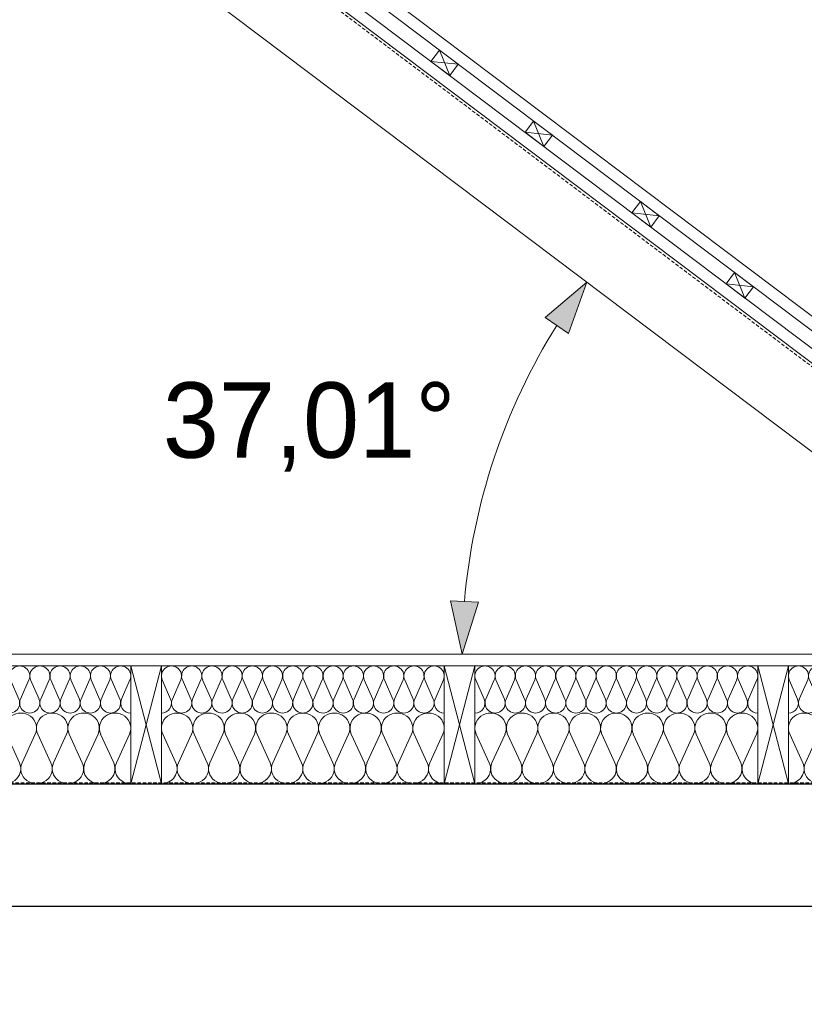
# Model space of a CAD drawing. Extents: x -613240 to -325500, y -25863 to 152403.
# Tile 106 of 254: x -382763 to -381098, y -3738 to -1649. Entities that reach past the tile are written whole.
import ezdxf

# ---------------------------------------------------------------- set-up
doc = ezdxf.new("R2010")
doc.units = 0
doc.header["$MEASUREMENT"] = 0
doc.linetypes.add('HIDDEN', pattern=[11.25, 7.5, -3.75])
for name, color, linetype, lineweight in [('0_Nr_Pióra__21', 7, 'Continuous', 9), ('0_Nr_Pióra__5', 7, 'Continuous', 13), ('ARCH dach_Nr_Pióra__5', 7, 'Continuous', 13), ('Arch dachowki_Nr_Pióra__21', 7, 'Continuous', 9), ('Arch dachy_Nr_Pióra__5', 7, 'Continuous', 13), ('Arch konstrukcja dachu_Nr_Pióra__21_Nr_Pióra__21', 7, 'Continuous', 9), ('Arch stropy_Nr_Pióra__21', 7, 'Continuous', 9), ('Arch stropy_Nr_Pióra__41', 7, 'Continuous', 15), ('INWENT.ŚCIANY_Nr_Pióra__1', 7, 'Continuous', 25)]:
    doc.layers.add(name, color=color, linetype=linetype, lineweight=lineweight)
doc.layers.add('Arch ocieplenie', color=7, linetype='Continuous')
doc.layers.add('Arch ocieplenie_Nr_Pióra__4', color=7, linetype='Continuous', lineweight=13, true_color=0x029e21)
doc.styles.add('GENERATED_STYLE_1', font='txt')
doc.dimstyles.new('GENERATED_STYLE__6', dxfattribs={"dimtxt": 160.000002, "dimasz": 110.144928, "dimexe": 0.18, "dimexo": 40, "dimgap": 0.09, "dimtad": 1, "dimtih": 1, "dimtoh": 1, "dimdec": 0, "dimzin": 0, "dimdsep": 46, "dimtxsty": 'GENERATED_STYLE_1', "dimblk": 'ARROWHEAD_5', "dimblk1": 'ARROWHEAD_5', "dimblk2": 'ARROWHEAD_5', "dimcen": 0.09, "dimclrd": 7, "dimclre": 7, "dimclrt": 7, "dimazin": 0, "dimtfac": 1, "dimtdec": 4, "dimtmove": 0, "dimatfit": 3, "dimfxl": 0, "dimtolj": 1, "dimtzin": 0, "dimarcsym": 0})

# ---------------------------------------------------------------- blocks, each defined once
blk = doc.blocks.new('Izolacja cieplna 14_97', base_point=(-383127.2, -3269.6))
at = {"layer": 'Arch ocieplenie_Nr_Pióra__4', "linetype": 'Continuous'}
for p, q in [((-383124.4, -3164.3), (-383096.7, -3224.9)), ((-383091.1, -3224.9), (-383063.3, -3164.3)), ((-383057.7, -3164.3), (-383030, -3224.9)), ((-383024.4, -3224.9), (-382996.7, -3164.3)), ((-382991.1, -3164.3), (-382963.3, -3224.9)), ((-382957.7, -3224.9), (-382930, -3164.3)), ((-382924.4, -3164.3), (-382896.7, -3224.9)), ((-382891.1, -3224.9), (-382863.3, -3164.3)), ((-382857.7, -3164.3), (-382830, -3224.9)), ((-382824.4, -3224.9), (-382796.7, -3164.3)), ((-382791.1, -3164.3), (-382763.3, -3224.9)), ((-382757.7, -3224.9), (-382730, -3164.3)), ((-382724.4, -3164.3), (-382696.7, -3224.9)), ((-382691.1, -3224.9), (-382663.3, -3164.3)), ((-382657.7, -3164.3), (-382630, -3224.9)), ((-382624.4, -3224.9), (-382596.7, -3164.3)), ((-382591.1, -3164.3), (-382563.3, -3224.9)), ((-382557.7, -3224.9), (-382530, -3164.3))]:
    blk.add_line(p, q, dxfattribs=at)
for centre, start_param, end_param in [((-383093.9, -3151.5), 5.870392, 9.837571), ((-383027.2, -3151.5), 5.870392, 9.837571), ((-382960.5, -3151.5), 5.870392, 9.837571), ((-382893.9, -3151.5), 5.870392, 9.837571), ((-382827.2, -3151.5), 5.870392, 9.837571), ((-382760.5, -3151.5), 5.870392, 9.837571), ((-382693.9, -3151.5), 5.870392, 9.837571), ((-382627.2, -3151.5), 5.870392, 9.837571), ((-382560.5, -3151.5), 5.870392, 9.837571), ((-383127.2, -3237.7), 4.712389, 6.695979), ((-383060.5, -3237.7), 2.7288, 6.695979), ((-382993.9, -3237.7), 2.7288, 6.695979), ((-382927.2, -3237.7), 2.7288, 6.695979), ((-382860.5, -3237.7), 2.7288, 6.695979), ((-382793.9, -3237.7), 2.7288, 6.695979), ((-382727.2, -3237.7), 2.7288, 6.695979), ((-382660.5, -3237.7), 2.7288, 6.695979), ((-382593.9, -3237.7), 2.7288, 6.695979), ((-382527.2, -3237.7), 2.7288, 4.712389)]:
    blk.add_ellipse(centre, major_axis=(33.3, 0), ratio=0.957051, start_param=start_param, end_param=end_param, dxfattribs=at)
blk = doc.blocks.new('Izolacja cieplna 14_98', base_point=(-383127.2, -3119.6))
at = {"layer": 'Arch ocieplenie_Nr_Pióra__4', "linetype": 'Continuous'}
for p, q in [((-383125.4, -3049.4), (-383107.6, -3089.8)), ((-383104, -3089.8), (-383086.1, -3049.4)), ((-383082.5, -3049.4), (-383064.7, -3089.8)), ((-383061.1, -3089.8), (-383043.3, -3049.4)), ((-383039.7, -3049.4), (-383021.8, -3089.8)), ((-383018.2, -3089.8), (-383000.4, -3049.4)), ((-382996.8, -3049.4), (-382979, -3089.8)), ((-382975.4, -3089.8), (-382957.6, -3049.4)), ((-382954, -3049.4), (-382936.1, -3089.8)), ((-382932.5, -3089.8), (-382914.7, -3049.4)), ((-382911.1, -3049.4), (-382893.3, -3089.8)), ((-382889.7, -3089.8), (-382871.8, -3049.4)), ((-382868.2, -3049.4), (-382850.4, -3089.8)), ((-382846.8, -3089.8), (-382829, -3049.4)), ((-382825.4, -3049.4), (-382807.6, -3089.8)), ((-382804, -3089.8), (-382786.1, -3049.4)), ((-382782.5, -3049.4), (-382764.7, -3089.8)), ((-382761.1, -3089.8), (-382743.3, -3049.4)), ((-382739.7, -3049.4), (-382721.8, -3089.8)), ((-382718.2, -3089.8), (-382700.4, -3049.4)), ((-382696.8, -3049.4), (-382679, -3089.8)), ((-382675.4, -3089.8), (-382657.6, -3049.4)), ((-382654, -3049.4), (-382636.1, -3089.8)), ((-382632.5, -3089.8), (-382614.7, -3049.4)), ((-382611.1, -3049.4), (-382593.3, -3089.8)), ((-382589.7, -3089.8), (-382571.8, -3049.4)), ((-382568.2, -3049.4), (-382550.4, -3089.8)), ((-382546.8, -3089.8), (-382529, -3049.4))]:
    blk.add_line(p, q, dxfattribs=at)
for centre, start_param, end_param in [((-383105.8, -3040.9), 5.870392, 9.837571), ((-383062.9, -3040.9), 5.870392, 9.837571), ((-383020, -3040.9), 5.870392, 9.837571), ((-382977.2, -3040.9), 5.870392, 9.837571), ((-382934.3, -3040.9), 5.870392, 9.837571), ((-382891.5, -3040.9), 5.870392, 9.837571), ((-382848.6, -3040.9), 5.870392, 9.837571), ((-382805.8, -3040.9), 5.870392, 9.837571), ((-382762.9, -3040.9), 5.870392, 9.837571), ((-382720, -3040.9), 5.870392, 9.837571), ((-382677.2, -3040.9), 5.870392, 9.837571), ((-382634.3, -3040.9), 5.870392, 9.837571), ((-382591.5, -3040.9), 5.870392, 9.837571), ((-382548.6, -3040.9), 5.870392, 9.837571), ((-383127.2, -3098.3), 4.712389, 6.695979), ((-383084.3, -3098.3), 2.7288, 6.695979), ((-383041.5, -3098.3), 2.7288, 6.695979), ((-382998.6, -3098.3), 2.7288, 6.695979), ((-382955.8, -3098.3), 2.7288, 6.695979), ((-382912.9, -3098.3), 2.7288, 6.695979), ((-382870.1, -3098.3), 2.7288, 6.695979), ((-382827.2, -3098.3), 2.7288, 6.695979), ((-382784.3, -3098.3), 2.7288, 6.695979), ((-382741.5, -3098.3), 2.7288, 6.695979), ((-382698.6, -3098.3), 2.7288, 6.695979), ((-382655.8, -3098.3), 2.7288, 6.695979), ((-382612.9, -3098.3), 2.7288, 6.695979), ((-382570.1, -3098.3), 2.7288, 6.695979), ((-382527.2, -3098.3), 2.7288, 4.712389)]:
    blk.add_ellipse(centre, major_axis=(21.4, 0), ratio=0.99253, start_param=start_param, end_param=end_param, dxfattribs=at)
blk = doc.blocks.new('Izolacja cieplna 14_99', base_point=(-382462.2, -3269.6))
at = {"layer": 'Arch ocieplenie_Nr_Pióra__4', "linetype": 'Continuous'}
for p, q in [((-382459.4, -3164.3), (-382431.7, -3224.9)), ((-382426.1, -3224.9), (-382398.3, -3164.3)), ((-382392.7, -3164.3), (-382365, -3224.9)), ((-382359.4, -3224.9), (-382331.7, -3164.3)), ((-382326.1, -3164.3), (-382298.3, -3224.9)), ((-382292.7, -3224.9), (-382265, -3164.3)), ((-382259.4, -3164.3), (-382231.7, -3224.9)), ((-382226.1, -3224.9), (-382198.3, -3164.3)), ((-382192.7, -3164.3), (-382165, -3224.9)), ((-382159.4, -3224.9), (-382131.7, -3164.3)), ((-382126.1, -3164.3), (-382098.3, -3224.9)), ((-382092.7, -3224.9), (-382065, -3164.3)), ((-382059.4, -3164.3), (-382031.7, -3224.9)), ((-382026.1, -3224.9), (-381998.3, -3164.3)), ((-381992.7, -3164.3), (-381965, -3224.9)), ((-381959.4, -3224.9), (-381931.7, -3164.3)), ((-381926.1, -3164.3), (-381898.3, -3224.9)), ((-381892.7, -3224.9), (-381865, -3164.3))]:
    blk.add_line(p, q, dxfattribs=at)
for centre, start_param, end_param in [((-382428.9, -3151.5), 5.870392, 9.837571), ((-382362.2, -3151.5), 5.870392, 9.837571), ((-382295.5, -3151.5), 5.870392, 9.837571), ((-382228.9, -3151.5), 5.870392, 9.837571), ((-382162.2, -3151.5), 5.870392, 9.837571), ((-382095.5, -3151.5), 5.870392, 9.837571), ((-382028.9, -3151.5), 5.870392, 9.837571), ((-381962.2, -3151.5), 5.870392, 9.837571), ((-381895.5, -3151.5), 5.870392, 9.837571), ((-382462.2, -3237.7), 4.712389, 6.695979), ((-382395.5, -3237.7), 2.7288, 6.695979), ((-382328.9, -3237.7), 2.7288, 6.695979), ((-382262.2, -3237.7), 2.7288, 6.695979), ((-382195.5, -3237.7), 2.7288, 6.695979), ((-382128.9, -3237.7), 2.7288, 6.695979), ((-382062.2, -3237.7), 2.7288, 6.695979), ((-381995.5, -3237.7), 2.7288, 6.695979), ((-381928.9, -3237.7), 2.7288, 6.695979), ((-381862.2, -3237.7), 2.7288, 4.712389)]:
    blk.add_ellipse(centre, major_axis=(33.3, 0), ratio=0.957051, start_param=start_param, end_param=end_param, dxfattribs=at)
blk = doc.blocks.new('Izolacja cieplna 14_100', base_point=(-382462.2, -3119.6))
at = {"layer": 'Arch ocieplenie_Nr_Pióra__4', "linetype": 'Continuous'}
for p, q in [((-382460.4, -3049.4), (-382442.6, -3089.8)), ((-382439, -3089.8), (-382421.1, -3049.4)), ((-382417.5, -3049.4), (-382399.7, -3089.8)), ((-382396.1, -3089.8), (-382378.3, -3049.4)), ((-382374.7, -3049.4), (-382356.8, -3089.8)), ((-382353.2, -3089.8), (-382335.4, -3049.4)), ((-382331.8, -3049.4), (-382314, -3089.8)), ((-382310.4, -3089.8), (-382292.6, -3049.4)), ((-382289, -3049.4), (-382271.1, -3089.8)), ((-382267.5, -3089.8), (-382249.7, -3049.4)), ((-382246.1, -3049.4), (-382228.3, -3089.8)), ((-382224.7, -3089.8), (-382206.8, -3049.4)), ((-382203.2, -3049.4), (-382185.4, -3089.8)), ((-382181.8, -3089.8), (-382164, -3049.4)), ((-382160.4, -3049.4), (-382142.6, -3089.8)), ((-382139, -3089.8), (-382121.1, -3049.4)), ((-382117.5, -3049.4), (-382099.7, -3089.8)), ((-382096.1, -3089.8), (-382078.3, -3049.4)), ((-382074.7, -3049.4), (-382056.8, -3089.8)), ((-382053.2, -3089.8), (-382035.4, -3049.4)), ((-382031.8, -3049.4), (-382014, -3089.8)), ((-382010.4, -3089.8), (-381992.6, -3049.4)), ((-381989, -3049.4), (-381971.1, -3089.8)), ((-381967.5, -3089.8), (-381949.7, -3049.4)), ((-381946.1, -3049.4), (-381928.3, -3089.8)), ((-381924.7, -3089.8), (-381906.8, -3049.4)), ((-381903.2, -3049.4), (-381885.4, -3089.8)), ((-381881.8, -3089.8), (-381864, -3049.4))]:
    blk.add_line(p, q, dxfattribs=at)
for centre, start_param, end_param in [((-382440.8, -3040.9), 5.870392, 9.837571), ((-382397.9, -3040.9), 5.870392, 9.837571), ((-382355, -3040.9), 5.870392, 9.837571), ((-382312.2, -3040.9), 5.870392, 9.837571), ((-382269.3, -3040.9), 5.870392, 9.837571), ((-382226.5, -3040.9), 5.870392, 9.837571), ((-382183.6, -3040.9), 5.870392, 9.837571), ((-382140.8, -3040.9), 5.870392, 9.837571), ((-382097.9, -3040.9), 5.870392, 9.837571), ((-382055, -3040.9), 5.870392, 9.837571), ((-382012.2, -3040.9), 5.870392, 9.837571), ((-381969.3, -3040.9), 5.870392, 9.837571), ((-381926.5, -3040.9), 5.870392, 9.837571), ((-381883.6, -3040.9), 5.870392, 9.837571), ((-382462.2, -3098.3), 4.712389, 6.695979), ((-382419.3, -3098.3), 2.7288, 6.695979), ((-382376.5, -3098.3), 2.7288, 6.695979), ((-382333.6, -3098.3), 2.7288, 6.695979), ((-382290.8, -3098.3), 2.7288, 6.695979), ((-382247.9, -3098.3), 2.7288, 6.695979), ((-382205.1, -3098.3), 2.7288, 6.695979), ((-382162.2, -3098.3), 2.7288, 6.695979), ((-382119.3, -3098.3), 2.7288, 6.695979), ((-382076.5, -3098.3), 2.7288, 6.695979), ((-382033.6, -3098.3), 2.7288, 6.695979), ((-381990.8, -3098.3), 2.7288, 6.695979), ((-381947.9, -3098.3), 2.7288, 6.695979), ((-381905.1, -3098.3), 2.7288, 6.695979), ((-381862.2, -3098.3), 2.7288, 4.712389)]:
    blk.add_ellipse(centre, major_axis=(21.4, 0), ratio=0.99253, start_param=start_param, end_param=end_param, dxfattribs=at)
blk = doc.blocks.new('Izolacja cieplna 14_101', base_point=(-381797.2, -3269.6))
at = {"layer": 'Arch ocieplenie_Nr_Pióra__4', "linetype": 'Continuous'}
for p, q in [((-381794.4, -3164.3), (-381766.7, -3224.9)), ((-381761.1, -3224.9), (-381733.3, -3164.3)), ((-381727.7, -3164.3), (-381700, -3224.9)), ((-381694.4, -3224.9), (-381666.7, -3164.3)), ((-381661.1, -3164.3), (-381633.3, -3224.9)), ((-381627.7, -3224.9), (-381600, -3164.3)), ((-381594.4, -3164.3), (-381566.7, -3224.9)), ((-381561.1, -3224.9), (-381533.3, -3164.3)), ((-381527.7, -3164.3), (-381500, -3224.9)), ((-381494.4, -3224.9), (-381466.7, -3164.3)), ((-381461.1, -3164.3), (-381433.3, -3224.9)), ((-381427.7, -3224.9), (-381400, -3164.3)), ((-381394.4, -3164.3), (-381366.7, -3224.9)), ((-381361.1, -3224.9), (-381333.3, -3164.3)), ((-381327.7, -3164.3), (-381300, -3224.9)), ((-381294.4, -3224.9), (-381266.7, -3164.3)), ((-381261.1, -3164.3), (-381233.3, -3224.9)), ((-381227.7, -3224.9), (-381200, -3164.3))]:
    blk.add_line(p, q, dxfattribs=at)
for centre, start_param, end_param in [((-381763.9, -3151.5), 5.870392, 9.837571), ((-381697.2, -3151.5), 5.870392, 9.837571), ((-381630.5, -3151.5), 5.870392, 9.837571), ((-381563.9, -3151.5), 5.870392, 9.837571), ((-381497.2, -3151.5), 5.870392, 9.837571), ((-381430.5, -3151.5), 5.870392, 9.837571), ((-381363.9, -3151.5), 5.870392, 9.837571), ((-381297.2, -3151.5), 5.870392, 9.837571), ((-381230.5, -3151.5), 5.870392, 9.837571), ((-381797.2, -3237.7), 4.712389, 6.695979), ((-381730.5, -3237.7), 2.7288, 6.695979), ((-381663.9, -3237.7), 2.7288, 6.695979), ((-381597.2, -3237.7), 2.7288, 6.695979), ((-381530.5, -3237.7), 2.7288, 6.695979), ((-381463.9, -3237.7), 2.7288, 6.695979), ((-381397.2, -3237.7), 2.7288, 6.695979), ((-381330.5, -3237.7), 2.7288, 6.695979), ((-381263.9, -3237.7), 2.7288, 6.695979), ((-381197.2, -3237.7), 2.7288, 4.712389)]:
    blk.add_ellipse(centre, major_axis=(33.3, 0), ratio=0.957051, start_param=start_param, end_param=end_param, dxfattribs=at)
blk = doc.blocks.new('Izolacja cieplna 14_102', base_point=(-381797.2, -3119.6))
at = {"layer": 'Arch ocieplenie_Nr_Pióra__4', "linetype": 'Continuous'}
for p, q in [((-381795.4, -3049.4), (-381777.6, -3089.8)), ((-381774, -3089.8), (-381756.1, -3049.4)), ((-381752.5, -3049.4), (-381734.7, -3089.8)), ((-381731.1, -3089.8), (-381713.3, -3049.4)), ((-381709.7, -3049.4), (-381691.8, -3089.8)), ((-381688.2, -3089.8), (-381670.4, -3049.4)), ((-381666.8, -3049.4), (-381649, -3089.8)), ((-381645.4, -3089.8), (-381627.6, -3049.4)), ((-381624, -3049.4), (-381606.1, -3089.8)), ((-381602.5, -3089.8), (-381584.7, -3049.4)), ((-381581.1, -3049.4), (-381563.3, -3089.8)), ((-381559.7, -3089.8), (-381541.8, -3049.4)), ((-381538.2, -3049.4), (-381520.4, -3089.8)), ((-381516.8, -3089.8), (-381499, -3049.4)), ((-381495.4, -3049.4), (-381477.6, -3089.8)), ((-381474, -3089.8), (-381456.1, -3049.4)), ((-381452.5, -3049.4), (-381434.7, -3089.8)), ((-381431.1, -3089.8), (-381413.3, -3049.4)), ((-381409.7, -3049.4), (-381391.8, -3089.8)), ((-381388.2, -3089.8), (-381370.4, -3049.4)), ((-381366.8, -3049.4), (-381349, -3089.8)), ((-381345.4, -3089.8), (-381327.6, -3049.4)), ((-381324, -3049.4), (-381306.1, -3089.8)), ((-381302.5, -3089.8), (-381284.7, -3049.4)), ((-381281.1, -3049.4), (-381263.3, -3089.8)), ((-381259.7, -3089.8), (-381241.8, -3049.4)), ((-381238.2, -3049.4), (-381220.4, -3089.8)), ((-381216.8, -3089.8), (-381199, -3049.4))]:
    blk.add_line(p, q, dxfattribs=at)
for centre, start_param, end_param in [((-381775.8, -3040.9), 5.870392, 9.837571), ((-381732.9, -3040.9), 5.870392, 9.837571), ((-381690, -3040.9), 5.870392, 9.837571), ((-381647.2, -3040.9), 5.870392, 9.837571), ((-381604.3, -3040.9), 5.870392, 9.837571), ((-381561.5, -3040.9), 5.870392, 9.837571), ((-381518.6, -3040.9), 5.870392, 9.837571), ((-381475.8, -3040.9), 5.870392, 9.837571), ((-381432.9, -3040.9), 5.870392, 9.837571), ((-381390, -3040.9), 5.870392, 9.837571), ((-381347.2, -3040.9), 5.870392, 9.837571), ((-381304.3, -3040.9), 5.870392, 9.837571), ((-381261.5, -3040.9), 5.870392, 9.837571), ((-381218.6, -3040.9), 5.870392, 9.837571), ((-381797.2, -3098.3), 4.712389, 6.695979), ((-381754.3, -3098.3), 2.7288, 6.695979), ((-381711.5, -3098.3), 2.7288, 6.695979), ((-381668.6, -3098.3), 2.7288, 6.695979), ((-381625.8, -3098.3), 2.7288, 6.695979), ((-381582.9, -3098.3), 2.7288, 6.695979), ((-381540.1, -3098.3), 2.7288, 6.695979), ((-381497.2, -3098.3), 2.7288, 6.695979), ((-381454.3, -3098.3), 2.7288, 6.695979), ((-381411.5, -3098.3), 2.7288, 6.695979), ((-381368.6, -3098.3), 2.7288, 6.695979), ((-381325.8, -3098.3), 2.7288, 6.695979), ((-381282.9, -3098.3), 2.7288, 6.695979), ((-381240.1, -3098.3), 2.7288, 6.695979), ((-381197.2, -3098.3), 2.7288, 4.712389)]:
    blk.add_ellipse(centre, major_axis=(21.4, 0), ratio=0.99253, start_param=start_param, end_param=end_param, dxfattribs=at)
blk = doc.blocks.new('Izolacja cieplna 14_103', base_point=(-381132.2, -3269.6))
at = {"layer": 'Arch ocieplenie_Nr_Pióra__4', "linetype": 'Continuous'}
for p, q in [((-381129.4, -3164.3), (-381101.7, -3224.9)), ((-381096.1, -3224.9), (-381068.3, -3164.3)), ((-381062.7, -3164.3), (-381035, -3224.9)), ((-381029.4, -3224.9), (-381001.7, -3164.3)), ((-380996.1, -3164.3), (-380968.3, -3224.9)), ((-380962.7, -3224.9), (-380935, -3164.3)), ((-380929.4, -3164.3), (-380901.7, -3224.9)), ((-380896.1, -3224.9), (-380868.3, -3164.3)), ((-380862.7, -3164.3), (-380835, -3224.9)), ((-380829.4, -3224.9), (-380801.7, -3164.3)), ((-380796.1, -3164.3), (-380768.3, -3224.9)), ((-380762.7, -3224.9), (-380735, -3164.3)), ((-380729.4, -3164.3), (-380701.7, -3224.9)), ((-380696.1, -3224.9), (-380668.3, -3164.3)), ((-380662.7, -3164.3), (-380635, -3224.9)), ((-380629.4, -3224.9), (-380601.7, -3164.3)), ((-380596.1, -3164.3), (-380568.3, -3224.9)), ((-380562.7, -3224.9), (-380535, -3164.3))]:
    blk.add_line(p, q, dxfattribs=at)
for centre, start_param, end_param in [((-381098.9, -3151.5), 5.870392, 9.837571), ((-381032.2, -3151.5), 5.870392, 9.837571), ((-380965.5, -3151.5), 5.870392, 9.837571), ((-380898.9, -3151.5), 5.870392, 9.837571), ((-380832.2, -3151.5), 5.870392, 9.837571), ((-380765.5, -3151.5), 5.870392, 9.837571), ((-380698.9, -3151.5), 5.870392, 9.837571), ((-380632.2, -3151.5), 5.870392, 9.837571), ((-380565.5, -3151.5), 5.870392, 9.837571), ((-381132.2, -3237.7), 4.712389, 6.695979), ((-381065.5, -3237.7), 2.7288, 6.695979), ((-380998.9, -3237.7), 2.7288, 6.695979), ((-380932.2, -3237.7), 2.7288, 6.695979), ((-380865.5, -3237.7), 2.7288, 6.695979), ((-380798.9, -3237.7), 2.7288, 6.695979), ((-380732.2, -3237.7), 2.7288, 6.695979), ((-380665.5, -3237.7), 2.7288, 6.695979), ((-380598.9, -3237.7), 2.7288, 6.695979), ((-380532.2, -3237.7), 2.7288, 4.712389)]:
    blk.add_ellipse(centre, major_axis=(33.3, 0), ratio=0.957051, start_param=start_param, end_param=end_param, dxfattribs=at)
blk = doc.blocks.new('Izolacja cieplna 14_104', base_point=(-381132.2, -3119.6))
at = {"layer": 'Arch ocieplenie_Nr_Pióra__4', "linetype": 'Continuous'}
for p, q in [((-381130.4, -3049.4), (-381112.6, -3089.8)), ((-381109, -3089.8), (-381091.1, -3049.4)), ((-381087.5, -3049.4), (-381069.7, -3089.8)), ((-381066.1, -3089.8), (-381048.3, -3049.4)), ((-381044.7, -3049.4), (-381026.8, -3089.8)), ((-381023.2, -3089.8), (-381005.4, -3049.4)), ((-381001.8, -3049.4), (-380984, -3089.8)), ((-380980.4, -3089.8), (-380962.6, -3049.4)), ((-380959, -3049.4), (-380941.1, -3089.8)), ((-380937.5, -3089.8), (-380919.7, -3049.4)), ((-380916.1, -3049.4), (-380898.3, -3089.8)), ((-380894.7, -3089.8), (-380876.8, -3049.4)), ((-380873.2, -3049.4), (-380855.4, -3089.8)), ((-380851.8, -3089.8), (-380834, -3049.4)), ((-380830.4, -3049.4), (-380812.6, -3089.8)), ((-380809, -3089.8), (-380791.1, -3049.4)), ((-380787.5, -3049.4), (-380769.7, -3089.8)), ((-380766.1, -3089.8), (-380748.3, -3049.4)), ((-380744.7, -3049.4), (-380726.8, -3089.8)), ((-380723.2, -3089.8), (-380705.4, -3049.4)), ((-380701.8, -3049.4), (-380684, -3089.8)), ((-380680.4, -3089.8), (-380662.6, -3049.4)), ((-380659, -3049.4), (-380641.1, -3089.8)), ((-380637.5, -3089.8), (-380619.7, -3049.4)), ((-380616.1, -3049.4), (-380598.3, -3089.8)), ((-380594.7, -3089.8), (-380576.8, -3049.4)), ((-380573.2, -3049.4), (-380555.4, -3089.8)), ((-380551.8, -3089.8), (-380534, -3049.4))]:
    blk.add_line(p, q, dxfattribs=at)
for centre, start_param, end_param in [((-381110.8, -3040.9), 5.870392, 9.837571), ((-381067.9, -3040.9), 5.870392, 9.837571), ((-381025, -3040.9), 5.870392, 9.837571), ((-380982.2, -3040.9), 5.870392, 9.837571), ((-380939.3, -3040.9), 5.870392, 9.837571), ((-380896.5, -3040.9), 5.870392, 9.837571), ((-380853.6, -3040.9), 5.870392, 9.837571), ((-380810.8, -3040.9), 5.870392, 9.837571), ((-380767.9, -3040.9), 5.870392, 9.837571), ((-380725, -3040.9), 5.870392, 9.837571), ((-380682.2, -3040.9), 5.870392, 9.837571), ((-380639.3, -3040.9), 5.870392, 9.837571), ((-380596.5, -3040.9), 5.870392, 9.837571), ((-380553.6, -3040.9), 5.870392, 9.837571), ((-381132.2, -3098.3), 4.712389, 6.695979), ((-381089.3, -3098.3), 2.7288, 6.695979), ((-381046.5, -3098.3), 2.7288, 6.695979), ((-381003.6, -3098.3), 2.7288, 6.695979), ((-380960.8, -3098.3), 2.7288, 6.695979), ((-380917.9, -3098.3), 2.7288, 6.695979), ((-380875.1, -3098.3), 2.7288, 6.695979), ((-380832.2, -3098.3), 2.7288, 6.695979), ((-380789.3, -3098.3), 2.7288, 6.695979), ((-380746.5, -3098.3), 2.7288, 6.695979), ((-380703.6, -3098.3), 2.7288, 6.695979), ((-380660.8, -3098.3), 2.7288, 6.695979), ((-380617.9, -3098.3), 2.7288, 6.695979), ((-380575.1, -3098.3), 2.7288, 6.695979), ((-380532.2, -3098.3), 2.7288, 4.712389)]:
    blk.add_ellipse(centre, major_axis=(21.4, 0), ratio=0.99253, start_param=start_param, end_param=end_param, dxfattribs=at)
blk = doc.blocks.new('*D913')
at = {"layer": '0_Nr_Pióra__5', "linetype": 'Continuous'}
for points in [[(-388117.5, -2345.8), (-388007.6, -2382.5), (-388040.6, -2432.6)], [(-387736.3, -2994.6), (-387774.7, -2885.2), (-387714.9, -2880.7)]]:
    blk.add_hatch(color=256, dxfattribs=at).paths.add_polyline_path(points, flags=0)
for p, q in [((-388064.6, -2250.9), (-388170.4, -2440.8)), ((-388117.5, -2345.8), (-388007.6, -2382.5)), ((-388117.5, -2345.8), (-388040.6, -2432.6)), ((-388007.6, -2382.5), (-388040.6, -2432.6)), ((-387774.7, -2885.2), (-387714.9, -2880.7)), ((-387736.3, -2994.6), (-387714.9, -2880.7)), ((-387736.3, -2994.6), (-387774.7, -2885.2))]:
    blk.add_line(p, q, dxfattribs=at)
blk.add_arc((-388479.1, -2994.6), 742.8, 8.6448, 52.2241, dxfattribs=at)
at = {"layer": '0_Nr_Pióra__21', "insert": (-387700.7, -2617.3), "char_height": 160, "attachment_point": 7, "style": 'GENERATED_STYLE_1'}
blk.add_mtext('{60,87°}', dxfattribs=at)
blk = doc.blocks.new('ARROWHEAD_5')
at = {"color": 0, "linetype": 'Continuous', "lineweight": 0}
blk.add_line((0, 0), (-1, 0), dxfattribs=at)
blk.add_solid([(-1, 0.2679), (0, 0), (-1, -0.2679), (-1, 0.2679)], dxfattribs=at)
blk = doc.blocks.new('*D915')
at = {"layer": '0_Nr_Pióra__5', "linetype": 'Continuous'}
for points in [[(-381559.9, -2205.3), (-381598.7, -2314.5), (-381648.2, -2280.5)], [(-381824.1, -2994.6), (-381849.3, -2881.5), (-381789.3, -2884)]]:
    blk.add_hatch(color=256, dxfattribs=at).paths.add_polyline_path(points, flags=0)
for p, q in [((-381559.9, -2205.3), (-381648.2, -2280.5)), ((-381559.9, -2205.3), (-381598.7, -2314.5)), ((-381598.7, -2314.5), (-381648.2, -2280.5)), ((-381824.1, -2994.6), (-381849.3, -2881.5)), ((-381849.3, -2881.5), (-381789.3, -2884)), ((-381824.1, -2994.6), (-381789.3, -2884))]:
    blk.add_line(p, q, dxfattribs=at)
blk.add_arc((-380512.8, -2994.6), 1311.3, 147.8852, 175.1063, dxfattribs=at)
at = {"layer": '0_Nr_Pióra__21', "insert": (-382459.2, -2607.7), "char_height": 160, "attachment_point": 7, "style": 'GENERATED_STYLE_1'}
blk.add_mtext('{37,01°}', dxfattribs=at)
blk = doc.blocks.new('*D916')
at = {"layer": '0_Nr_Pióra__5', "linetype": 'Continuous'}
for points in [[(-377805.4, -5035.4), (-377844.1, -5144.7), (-377893.5, -5110.8)], [(-378059.5, -5794.6), (-378084.5, -5681.4), (-378024.6, -5684.1)]]:
    blk.add_hatch(color=256, dxfattribs=at).paths.add_polyline_path(points, flags=0)
for p, q in [((-377805.4, -5035.4), (-377893.5, -5110.8)), ((-377805.4, -5035.4), (-377844.1, -5144.7)), ((-377844.1, -5144.7), (-377893.5, -5110.8)), ((-378059.5, -5794.6), (-378084.5, -5681.4)), ((-378084.5, -5681.4), (-378024.6, -5684.1)), ((-378059.5, -5794.6), (-378024.6, -5684.1))]:
    blk.add_line(p, q, dxfattribs=at)
blk.add_arc((-376798.3, -5794.6), 1261.2, 148.0793, 174.9121, dxfattribs=at)
at = {"layer": '0_Nr_Pióra__21', "insert": (-378697.2, -5423.5), "char_height": 160, "attachment_point": 7, "style": 'GENERATED_STYLE_1'}
blk.add_mtext('{37,01°}', dxfattribs=at)

msp = doc.modelspace()

# ---------------------------------------------------------------- linework, layer by layer
at = {"layer": 'ARCH dach_Nr_Pióra__5', "linetype": 'Continuous'}
for p, q in [((-380130.4, -3063.7), (-384939.6, 561.6)), ((-381872.3, -1713.1), (-381890.4, -1737.1)), ((-381872.3, -1713.1), (-381832.4, -1743.2)), ((-381872.3, -1713.1), (-381850.5, -1767.2)), ((-381890.4, -1737.1), (-381832.4, -1743.2)), ((-381890.4, -1737.1), (-381850.5, -1767.2)), ((-381832.4, -1743.2), (-381850.5, -1767.2)), ((-381672.7, -1863.6), (-381690.8, -1887.5)), ((-381672.7, -1863.6), (-381650.8, -1917.6)), ((-381672.7, -1863.6), (-381632.8, -1893.7)), ((-381690.8, -1887.5), (-381650.8, -1917.6)), ((-381690.8, -1887.5), (-381632.8, -1893.7)), ((-381632.8, -1893.7), (-381650.8, -1917.6)), ((-381445.9, -2034.5), (-381464, -2058.5)), ((-381445.9, -2034.5), (-381424.1, -2088.6)), ((-381445.9, -2034.5), (-381406, -2064.6)), ((-381464, -2058.5), (-381406, -2064.6)), ((-381464, -2058.5), (-381424.1, -2088.6)), ((-381406, -2064.6), (-381424.1, -2088.6)), ((-381246.3, -2185), (-381264.4, -2209)), ((-381246.3, -2185), (-381224.4, -2239.1)), ((-381246.3, -2185), (-381206.4, -2215.1)), ((-381264.4, -2209), (-381224.4, -2239.1)), ((-381264.4, -2209), (-381206.4, -2215.1)), ((-381206.4, -2215.1), (-381224.4, -2239.1))]:
    msp.add_line(p, q, dxfattribs=at)
at = {"layer": 'Arch dachowki_Nr_Pióra__21', "linetype": 'Continuous'}
for p, q in [((-379905.7, -3164.3), (-385038.4, 704.9)), ((-379920.7, -3184.3), (-385053.4, 684.9))]:
    msp.add_line(p, q, dxfattribs=at)
at = {"layer": 'Arch dachy_Nr_Pióra__5', "linetype": 'HIDDEN'}
msp.add_line((-388734.4, -3267.4), (-380179.7, -3267.4), dxfattribs=at)
at = {"layer": 'Arch dachy_Nr_Pióra__5', "linetype": 'HIDDEN', "flags": 128}
msp.add_lwpolyline([(-385099.6, 643.7), (-380242, -3018.1)], dxfattribs=at)
at = {"layer": 'Arch konstrukcja dachu_Nr_Pióra__21_Nr_Pióra__21', "linetype": 'Continuous'}
for p, q in [((-386169.6, 1457.5), (-375699.3, -6435.2)), ((-386122.5, 1233.9), (-375805.6, -6542.9)), ((-384954.7, 541.6), (-380420.7, -2876))]:
    msp.add_line(p, q, dxfattribs=at)
at = {"layer": 'Arch stropy_Nr_Pióra__21', "linetype": 'Continuous'}
for p, q in [((-382527.2, -3269.6), (-382527.2, -3019.6)), ((-382527.2, -3019.6), (-382462.2, -3019.6)), ((-382527.2, -3269.6), (-382462.2, -3019.6)), ((-382527.2, -3019.6), (-382462.2, -3269.6)), ((-382462.2, -3019.6), (-382462.2, -3269.6)), ((-381862.2, -3269.6), (-381862.2, -3019.6)), ((-381862.2, -3019.6), (-381797.2, -3019.6)), ((-381862.2, -3269.6), (-381797.2, -3019.6)), ((-381862.2, -3019.6), (-381797.2, -3269.6)), ((-381797.2, -3019.6), (-381797.2, -3269.6)), ((-381197.2, -3269.6), (-381197.2, -3019.6)), ((-381197.2, -3019.6), (-381132.2, -3019.6)), ((-381197.2, -3269.6), (-381132.2, -3019.6)), ((-381197.2, -3019.6), (-381132.2, -3269.6)), ((-381132.2, -3019.6), (-381132.2, -3269.6)), ((-382462.2, -3269.6), (-382527.2, -3269.6)), ((-381797.2, -3269.6), (-381862.2, -3269.6)), ((-381132.2, -3269.6), (-381197.2, -3269.6))]:
    msp.add_line(p, q, dxfattribs=at)
at = {"layer": 'Arch stropy_Nr_Pióra__41', "linetype": 'Continuous'}
for p, q in [((-388650.8, -2994.6), (-380263.5, -2994.6)), ((-388664.7, -3019.6), (-380230.3, -3019.6))]:
    msp.add_line(p, q, dxfattribs=at)
at = {"layer": 'INWENT.ŚCIANY_Nr_Pióra__1', "linetype": 'Continuous'}
for p, q in [((-388612.2, -3269.6), (-380182.2, -3269.6)), ((-385972.2, -3529.6), (-380502.2, -3529.6))]:
    msp.add_line(p, q, dxfattribs=at)

# ---------------------------------------------------------------- block references
at = {"layer": 'Arch ocieplenie', "color": 104, "linetype": 'Continuous', "lineweight": 13, "true_color": 0x029e21}
for name, p in [('Izolacja cieplna 14_98', (-383127.2, -3119.6)), ('Izolacja cieplna 14_100', (-382462.2, -3119.6)), ('Izolacja cieplna 14_102', (-381797.2, -3119.6)), ('Izolacja cieplna 14_104', (-381132.2, -3119.6)), ('Izolacja cieplna 14_97', (-383127.2, -3269.6)), ('Izolacja cieplna 14_99', (-382462.2, -3269.6)), ('Izolacja cieplna 14_101', (-381797.2, -3269.6)), ('Izolacja cieplna 14_103', (-381132.2, -3269.6))]:
    msp.add_blockref(name, p, dxfattribs=at)

# ---------------------------------------------------------------- dimensions: what is measured, and where the dimension line sits
at = {"linetype": 'Continuous'}
for base, center, p1, p2, picture, middle in [((-381756.3, -2578.5), (-380512.8, -2994.6), (-388650.8, -2994.6), (-386122.5, 1233.9), '*D915', (-382141.7, -2527.7)), ((-387838.7, -2618.4), (-388479.1, -2994.6), (-386122.5, 1233.9), (-380263.5, -2994.6), '*D913', (-387383.3, -2537.3)), ((-377994.3, -5394.3), (-376798.3, -5794.6), (-386122.5, 1233.9), (-380002.2, -5794.6), '*D916', (-378379.8, -5343.5))]:
    dim = msp.add_angular_dim_3p(base=base, center=center, p1=p1, p2=p2, dimstyle='GENERATED_STYLE__6', dxfattribs=at)
    dim.commit()
    dim.dimension.update_dxf_attribs({"geometry": picture, "text_midpoint": middle, "dimtype": 165})

doc.saveas('drawing.dxf')
